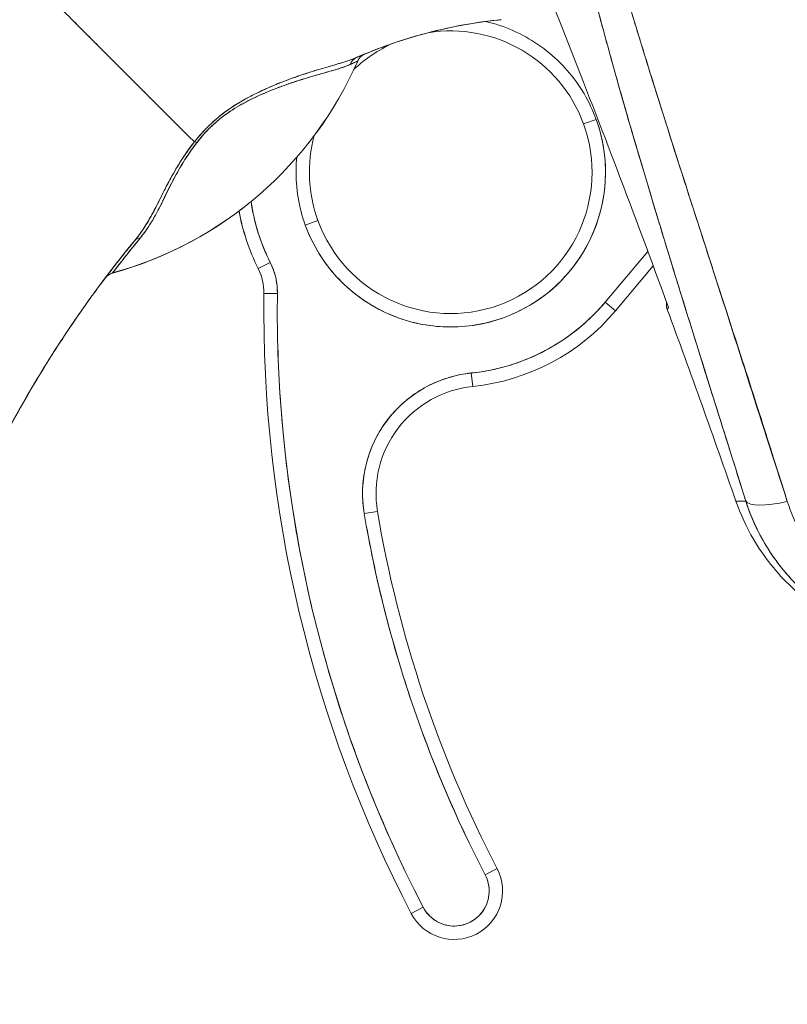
# Model space of a CAD drawing. Header units: inches. Extents: x 16 to 463, y 31 to 294.
# Tile 92 of 110: x 390.52 to 391.64, y 176.14 to 177.58. Entities that reach past the tile are written whole.
import ezdxf

# ---------------------------------------------------------------- set-up
doc = ezdxf.new("R2010")
doc.units = ezdxf.units.IN
doc.header["$LTSCALE"] = 28.571429
doc.header["$MEASUREMENT"] = 0
doc.layers.add('Dimension (ANSI)', color=7, linetype='Continuous', lineweight=5)
doc.layers.add('Visible (ANSI)', color=7, linetype='Continuous', lineweight=5)
doc.styles.add('ROMANS', font='romans.shx')
doc.dimstyles.new('Default (ANSI)', dxfattribs={"dimscale": 28.571429, "dimtxt": 0.1, "dimasz": 0.098425, "dimexe": 0.125, "dimexo": 0.0625, "dimgap": 0.031496, "dimtad": 0, "dimtih": 1, "dimtoh": 1, "dimrnd": 1e-08, "dimzin": 0, "dimdsep": 46, "dimtxsty": 'ROMANS', "dimcen": 0.09, "dimdle": 0.393701, "dimclrd": 256, "dimclre": 256, "dimclrt": 256, "dimadec": 0, "dimazin": 0, "dimtfac": 1, "dimtofl": 0, "dimtmove": 0, "dimatfit": 3, "dimfxl": 1, "dimtolj": 1, "dimtzin": 0, "dimlwd": -1, "dimlwe": -1, "dimarcsym": 0})

# ---------------------------------------------------------------- blocks, each defined once
blk = doc.blocks.new('*D26')
at = {"layer": 'Defpoints', "color": 0, "transparency": 16777216}
for p in [(392.14, 218.7286), (376.021, 138.4786), (392.14, 138.4786)]:
    blk.add_point(p, dxfattribs=at)
at = {"layer": 'Dimension (ANSI)', "transparency": 16777216}
for p, q in [((390.3543, 218.7286), (372.4496, 218.7286)), ((376.021, 215.9165), (376.021, 185.694)), ((376.021, 141.2908), (376.021, 171.5133)), ((390.3543, 138.4786), (372.4496, 138.4786))]:
    blk.add_line(p, q, dxfattribs=at)
for points in [[(375.5523, 215.9165), (376.4897, 215.9165), (376.021, 218.7286)], [(375.5523, 141.2908), (376.4897, 141.2908), (376.021, 138.4786)]]:
    blk.add_solid(points, dxfattribs=at)
at = {"layer": 'Dimension (ANSI)', "transparency": 16777216, "insert": (376.021, 178.6036), "char_height": 2.85714, "attachment_point": 5, "style": 'ROMANS'}
blk.add_mtext('\\A1;80.25\\PDOOR\\PHEIGHT', dxfattribs=at)

msp = doc.modelspace()

# ---------------------------------------------------------------- linework, layer by layer
at = {"layer": 'Visible (ANSI)'}
for p, q in [((391.0154, 177.5159), (391.0154, 177.5161)), ((390.8514, 177.4606), (390.8514, 177.4606)), ((390.8514, 177.4606), (390.8514, 177.4606)), ((390.8322, 177.449), (390.8322, 177.449)), ((390.8322, 177.449), (390.8322, 177.449)), ((390.8516, 177.456), (390.8516, 177.456)), ((390.8516, 177.456), (390.8516, 177.456)), ((391.3643, 177.4307), (391.3458, 177.424)), ((391.5026, 177.3122), (391.5025, 177.3121)), ((391.5025, 177.3121), (391.5026, 177.3122)), ((391.5097, 177.2901), (391.5096, 177.29)), ((390.9572, 177.2828), (390.9387, 177.2761)), ((391.4399, 177.2376), (391.3776, 177.1635)), ((391.3776, 177.1635), (391.4399, 177.2376)), ((391.4682, 177.2407), (391.4682, 177.2407)), ((390.8699, 177.2124), (390.8875, 177.2212)), ((390.8875, 177.2212), (390.8699, 177.2124)), ((391.4478, 177.2164), (391.3927, 177.1508)), ((390.8782, 177.1761), (390.8979, 177.1759)), ((390.8979, 177.1759), (390.8782, 177.1761)), ((391.3927, 177.1508), (391.3776, 177.1635)), ((391.3776, 177.1635), (391.3927, 177.1508)), ((391.1836, 177.0401), (391.1816, 177.0597)), ((391.1816, 177.0597), (391.1836, 177.0401)), ((391.025, 176.854), (391.0444, 176.8573)), ((391.0444, 176.8573), (391.025, 176.854)), ((391.2194, 176.3346), (391.202, 176.3255)), ((391.202, 176.3255), (391.2194, 176.3346)), ((391.0937, 176.2692), (391.1111, 176.2783)), ((391.1111, 176.2783), (391.0937, 176.2692))]:
    msp.add_line(p, q, dxfattribs=at)
for centre, radius, start, end in [((391.1515, 177.3534), 0.2067, 19.967, 99.3467), ((391.1515, 177.3534), 0.2067, 114.2785, 133.2063), ((391.1515, 177.3534), 0.2067, 114.2755, 114.2782), ((390.5106, 177.7373), 0.5512, 285.3601, 336.3252), ((391.0337, 177.5079), 0.0201, 112.5495, 156.3123), ((391.0338, 177.5079), 0.0201, 112.8368, 156.3316), ((391.1515, 177.3534), 0.2264, 199.967, 19.967), ((391.1515, 177.3534), 0.2067, 199.967, 19.967), ((391.1515, 177.3534), 0.2067, 199.967, 19.967), ((391.1515, 177.3534), 0.2067, 164.9577, 199.967), ((391.1515, 177.3534), 0.2953, 188.3598, 206.5968), ((391.1515, 177.3534), 0.315, 190.3849, 206.5968), ((391.1515, 177.3534), 0.3149, 190.3846, 206.5987), ((390.7995, 177.1771), 0.0984, 359.2659, 26.5968), ((390.6619, 177.1864), 0.0201, 105.3601, 142.9508), ((390.7995, 177.1771), 0.0787, 359.2659, 26.5968), ((390.7995, 177.1771), 0.0787, 359.2659, 26.5968), ((392.7914, 177.1516), 1.9134, 179.2659, 207.4634), ((392.7914, 177.1516), 1.8937, 179.2659, 207.4634), ((391.1515, 177.3534), 0.2953, 275.8539, 319.967), ((391.1515, 177.3534), 0.315, 275.8539, 319.967), ((391.1515, 177.3534), 0.315, 275.8535, 319.9672), ((376.6941, 171.7007), 15.748, 19.17141, 20.25566), ((391.1997, 176.8834), 0.1772, 95.8539, 189.5639), ((391.1997, 176.8834), 0.1575, 95.8539, 189.5639), ((392.7914, 177.1516), 1.7913, 189.5639, 207.4634), ((392.7914, 177.1516), 1.7717, 189.5639, 207.4634), ((392.7914, 177.1516), 1.7717, 189.5639, 207.4634), ((391.1565, 176.3019), 0.0709, 207.4634, 27.4634), ((391.1565, 176.3019), 0.0709, 207.4634, 27.4634), ((391.1565, 176.3019), 0.0512, 207.4634, 27.4634)]:
    msp.add_arc(centre, radius, start, end, dxfattribs=at)
for centre, major_axis, ratio, start_param, end_param in [((391.2344, 177.5603), (-0.1273, -0.012), 0.13327, 4.772659, 4.820642), ((390.5106, 177.7374), (0.5512, 0), 0.9998, 4.980883, 5.869693), ((390.5106, 177.7374), (-0.5512, 0), 0.9998, 1.83929, 2.7281), ((391.0221, 177.5029), (-0.008, 0.0184), 0.957286, 0.000421, 0.762482), ((391.0221, 177.5029), (-0.008, 0.0184), 0.957286, 0.000423, 0.762482), ((391.0337, 177.5079), (-0.0077, 0.0185), 0.999933, 0, 0.763796), ((389.5753, 176.9916), (1.4401, 0.5244), 0.00001, 6.283173, 6.294287), ((390.7897, 177.385), (-0.0159, 0.0123), 0.236594, 5.544591, 5.861936), ((390.7897, 177.385), (0.0159, -0.0123), 0.236604, 2.720248, 2.720376), ((390.7897, 177.385), (0.0159, -0.0123), 0.236626, 2.403192, 2.720576), ((390.7044, 177.2404), (-0.0155, 0.0127), 0.76268, 5.653069, 6.282596), ((390.7044, 177.2404), (-0.0155, 0.0127), 0.76268, 5.65307, 6.282597), ((390.6621, 177.1867), (-0.0053, 0.0194), 0.999871, 0, 0.655638), ((390.6621, 177.1867), (-0.016, 0.0121), 0.999499, 5.627518, 6.283185), ((391.0991, 177.8004), (-0.4425, -0.5946), 0.00001, 0.000027, 0.031374), ((391.0991, 177.8002), (-0.4425, -0.5945), 0.00001, 6.251785, 6.283137), ((390.611, 177.1487), (-0.0246, -0.0351), 0.02524, 4.734887, 4.823531), ((390.6113, 177.1485), (0.0282, 0.0403), 0.029049, 1.591656, 1.668742), ((391.6576, 176.8975), (-0.0751, -0.0236), 0.268853, 0.073081, 1.303995), ((391.6576, 176.8975), (-0.0751, -0.0236), 0.268848, 0.073084, 1.304)]:
    msp.add_ellipse(centre, major_axis=major_axis, ratio=ratio, start_param=start_param, end_param=end_param, dxfattribs=at)
for points, knots in [([(391.5832, 176.8724), (391.5606, 176.9445), (391.5392, 177.0123), (391.5193, 177.0758), (391.4994, 177.1393), (391.4811, 177.1985), (391.4641, 177.2541), (391.4471, 177.3097), (391.4315, 177.3617), (391.4171, 177.411), (391.4028, 177.4602), (391.3896, 177.5067), (391.3775, 177.5511), (391.3655, 177.5955), (391.3544, 177.6378), (391.3444, 177.6785), (391.3344, 177.7193), (391.3253, 177.7585), (391.3172, 177.7966), (391.309, 177.8347), (391.3018, 177.8717), (391.2954, 177.9081), (391.2891, 177.9445), (391.2836, 177.9802), (391.279, 178.0158), (391.2744, 178.0513), (391.2707, 178.0865), (391.2679, 178.122)], [0, 0, 0, 0, 0.111111, 0.111111, 0.111111, 0.222222, 0.222222, 0.222222, 0.333333, 0.333333, 0.333333, 0.444444, 0.444444, 0.444444, 0.555556, 0.555556, 0.555556, 0.666667, 0.666667, 0.666667, 0.777778, 0.777778, 0.777778, 0.888889, 0.888889, 0.888889, 1, 1, 1, 1]), ([(391.5832, 176.8724), (391.5755, 176.8968), (391.5679, 176.9209), (391.5604, 176.9447), (391.5532, 176.9678), (391.546, 176.9907), (391.5389, 177.0133), (391.532, 177.0353), (391.5252, 177.0571), (391.5184, 177.0787), (391.5119, 177.0997), (391.5054, 177.1205), (391.499, 177.1411), (391.4927, 177.1612), (391.4865, 177.1811), (391.4805, 177.2008), (391.4768, 177.2128), (391.4731, 177.2247), (391.4695, 177.2366), (391.4673, 177.2438), (391.4651, 177.2509), (391.4629, 177.2581), (391.4572, 177.2766), (391.4517, 177.2949), (391.4462, 177.3131), (391.4408, 177.3309), (391.4356, 177.3485), (391.4304, 177.366), (391.4253, 177.3832), (391.4203, 177.4002), (391.4154, 177.4171), (391.4105, 177.4337), (391.4058, 177.4502), (391.4011, 177.4665), (391.3965, 177.4826), (391.392, 177.4985), (391.3877, 177.5143), (391.3833, 177.5299), (391.3791, 177.5454), (391.3749, 177.5607), (391.3745, 177.5622), (391.3741, 177.5637), (391.3737, 177.5652), (391.37, 177.5788), (391.3664, 177.5924), (391.3629, 177.6059), (391.359, 177.6206), (391.3552, 177.6353), (391.3516, 177.6498), (391.3479, 177.6643), (391.3444, 177.6786), (391.3409, 177.6928), (391.3375, 177.7069), (391.3342, 177.7209), (391.331, 177.7348), (391.3278, 177.7486), (391.3246, 177.7624), (391.3217, 177.776), (391.3187, 177.7896), (391.3158, 177.803), (391.313, 177.8164), (391.3102, 177.8298), (391.3076, 177.8431), (391.305, 177.8562), (391.3048, 177.8575), (391.3045, 177.8587), (391.3043, 177.86), (391.302, 177.8719), (391.2998, 177.8837), (391.2977, 177.8954), (391.2953, 177.9084), (391.2931, 177.9213), (391.291, 177.9341), (391.2889, 177.947), (391.2869, 177.9598), (391.285, 177.9724), (391.2831, 177.9851), (391.2813, 177.9978), (391.2797, 178.0103), (391.278, 178.0229), (391.2764, 178.0354), (391.275, 178.0478), (391.2736, 178.0604), (391.2723, 178.0728), (391.2711, 178.0851), (391.2699, 178.0975), (391.2688, 178.1099), (391.2679, 178.122)], [0, 0, 0, 0, 0.047674, 0.047674, 0.047674, 0.093754, 0.093754, 0.093754, 0.138483, 0.138483, 0.138483, 0.181962, 0.181962, 0.181962, 0.224293, 0.224293, 0.224293, 0.25, 0.25, 0.25, 0.265575, 0.265575, 0.265575, 0.305906, 0.305906, 0.305906, 0.345378, 0.345378, 0.345378, 0.384081, 0.384081, 0.384081, 0.422102, 0.422102, 0.422102, 0.459526, 0.459526, 0.459526, 0.496435, 0.496435, 0.496435, 0.5, 0.5, 0.5, 0.53291, 0.53291, 0.53291, 0.569025, 0.569025, 0.569025, 0.604849, 0.604849, 0.604849, 0.640453, 0.640453, 0.640453, 0.675905, 0.675905, 0.675905, 0.711275, 0.711275, 0.711275, 0.746632, 0.746632, 0.746632, 0.75, 0.75, 0.75, 0.782043, 0.782043, 0.782043, 0.817582, 0.817582, 0.817582, 0.853329, 0.853329, 0.853329, 0.889364, 0.889364, 0.889364, 0.925766, 0.925766, 0.925766, 0.962618, 0.962618, 0.962618, 1, 1, 1, 1]), ([(391.6439, 176.8718), (391.6037, 176.9964), (391.5657, 177.1158), (391.5291, 177.2297), (391.4925, 177.3436), (391.4573, 177.4521), (391.4257, 177.5557), (391.3941, 177.6593), (391.3661, 177.7582), (391.3438, 177.8518), (391.3214, 177.9455), (391.3047, 178.0341), (391.293, 178.1176)], [0, 0, 0, 0, 0.25, 0.25, 0.25, 0.5, 0.5, 0.5, 0.75, 0.75, 0.75, 1, 1, 1, 1]), ([(391.293, 178.1176), (391.2946, 178.1053), (391.2964, 178.0931), (391.2983, 178.0808), (391.3001, 178.0684), (391.3021, 178.056), (391.3042, 178.0437), (391.3063, 178.0312), (391.3085, 178.0188), (391.3108, 178.0064), (391.3131, 177.9938), (391.3155, 177.9813), (391.318, 177.9687), (391.3205, 177.9561), (391.3231, 177.9434), (391.3258, 177.9307), (391.3286, 177.9179), (391.3314, 177.9051), (391.3343, 177.8923), (391.3372, 177.8793), (391.3403, 177.8664), (391.3434, 177.8534), (391.3466, 177.8402), (391.3498, 177.8271), (391.3531, 177.8139), (391.3565, 177.8005), (391.3599, 177.7872), (391.3634, 177.7738), (391.367, 177.7601), (391.3707, 177.7465), (391.3744, 177.7329), (391.3782, 177.719), (391.382, 177.7051), (391.3859, 177.6912), (391.39, 177.6769), (391.394, 177.6627), (391.3981, 177.6485), (391.4024, 177.6339), (391.4067, 177.6193), (391.411, 177.6048), (391.4154, 177.5898), (391.4199, 177.5748), (391.4245, 177.5599), (391.4291, 177.5445), (391.4339, 177.5291), (391.4386, 177.5137), (391.4409, 177.5063), (391.4432, 177.4989), (391.4455, 177.4916), (391.4481, 177.483), (391.4508, 177.4745), (391.4535, 177.466), (391.4586, 177.4496), (391.4638, 177.4332), (391.469, 177.4168), (391.4744, 177.3998), (391.4798, 177.3828), (391.4852, 177.3658), (391.4909, 177.3482), (391.4965, 177.3306), (391.5022, 177.3129), (391.5081, 177.2946), (391.514, 177.2763), (391.52, 177.258), (391.5261, 177.2389), (391.5323, 177.2198), (391.5385, 177.2007), (391.5449, 177.1808), (391.5514, 177.1609), (391.5578, 177.141), (391.5646, 177.1201), (391.5713, 177.0993), (391.578, 177.0785), (391.5851, 177.0567), (391.5921, 177.0348), (391.5991, 177.013), (391.6064, 176.9901), (391.6137, 176.9672), (391.621, 176.9443), (391.6287, 176.9201), (391.6363, 176.896), (391.6439, 176.8718)], [0, 0, 0, 0, 0.029086, 0.029086, 0.029086, 0.058387, 0.058387, 0.058387, 0.087935, 0.087935, 0.087935, 0.117777, 0.117777, 0.117777, 0.147957, 0.147957, 0.147957, 0.178529, 0.178529, 0.178529, 0.20955, 0.20955, 0.20955, 0.24108, 0.24108, 0.24108, 0.273185, 0.273185, 0.273185, 0.305936, 0.305936, 0.305936, 0.339407, 0.339407, 0.339407, 0.37368, 0.37368, 0.37368, 0.408841, 0.408841, 0.408841, 0.44498, 0.44498, 0.44498, 0.482193, 0.482193, 0.482193, 0.5, 0.5, 0.5, 0.520588, 0.520588, 0.520588, 0.560289, 0.560289, 0.560289, 0.60142, 0.60142, 0.60142, 0.644109, 0.644109, 0.644109, 0.688496, 0.688496, 0.688496, 0.734731, 0.734731, 0.734731, 0.782977, 0.782977, 0.782977, 0.833414, 0.833414, 0.833414, 0.886232, 0.886232, 0.886232, 0.941632, 0.941632, 0.941632, 1, 1, 1, 1]), ([(391.2554, 177.7132), (391.2776, 177.6582), (391.3004, 177.601), (391.3238, 177.5414), (391.3471, 177.4819), (391.3711, 177.4201), (391.3955, 177.3558), (391.4199, 177.2915), (391.4449, 177.2247), (391.4702, 177.1555)], [0, 0, 0, 0, 0.333333, 0.333333, 0.333333, 0.666667, 0.666667, 0.666667, 1, 1, 1, 1]), ([(390.3486, 176.928), (390.358, 176.955), (390.3666, 176.9823), (390.3745, 177.01), (390.3824, 177.0378), (390.3897, 177.0659), (390.3966, 177.0946), (390.4035, 177.1232), (390.41, 177.1523), (390.4163, 177.1819), (390.4226, 177.2115), (390.4287, 177.2416), (390.4348, 177.2721), (390.4409, 177.3026), (390.4471, 177.3335), (390.4535, 177.3648), (390.4598, 177.3961), (390.4664, 177.4277), (390.4733, 177.4596), (390.4803, 177.4915), (390.4876, 177.5237), (390.4955, 177.556), (390.5034, 177.5883), (390.5118, 177.6207), (390.5208, 177.6532)], [0, 0, 0, 0, 0.125006, 0.125006, 0.125006, 0.250011, 0.250011, 0.250011, 0.375017, 0.375017, 0.375017, 0.500022, 0.500022, 0.500022, 0.625028, 0.625028, 0.625028, 0.750033, 0.750033, 0.750033, 0.875039, 0.875039, 0.875039, 1, 1, 1, 1]), ([(390.7764, 177.3977), (390.7757, 177.3983), (390.7751, 177.3989), (390.7745, 177.3996), (390.7725, 177.4015), (390.7704, 177.4036), (390.7682, 177.4059), (390.7659, 177.4081), (390.7636, 177.4104), (390.7611, 177.4129), (390.7586, 177.4154), (390.756, 177.4179), (390.7533, 177.4206), (390.7523, 177.4217), (390.7512, 177.4227), (390.7502, 177.4238), (390.7456, 177.4283), (390.7408, 177.4332), (390.7357, 177.4383), (390.7325, 177.4414), (390.7292, 177.4447), (390.7259, 177.4481), (390.7225, 177.4514), (390.7191, 177.4549), (390.7155, 177.4584), (390.712, 177.462), (390.7083, 177.4656), (390.7046, 177.4694), (390.7009, 177.4731), (390.6971, 177.4769), (390.6932, 177.4808), (390.6869, 177.4871), (390.6805, 177.4935), (390.6738, 177.5002), (390.6723, 177.5017), (390.6707, 177.5033), (390.6692, 177.5048), (390.661, 177.513), (390.6526, 177.5214), (390.644, 177.53), (390.6382, 177.5358), (390.6323, 177.5417), (390.6263, 177.5477), (390.6236, 177.5504), (390.6209, 177.5531), (390.6182, 177.5558), (390.6098, 177.5642), (390.6013, 177.5728), (390.5925, 177.5815), (390.5866, 177.5874), (390.5806, 177.5934), (390.5745, 177.5994), (390.5722, 177.6018), (390.5698, 177.6042), (390.5674, 177.6066), (390.5594, 177.6146), (390.5513, 177.6227), (390.5433, 177.6307), (390.5357, 177.6383), (390.5282, 177.6458), (390.5208, 177.6532)], [0, 0, 0, 0, 0.014459, 0.014459, 0.014459, 0.059138, 0.059138, 0.059138, 0.104088, 0.104088, 0.104088, 0.149346, 0.149346, 0.149346, 0.166667, 0.166667, 0.166667, 0.24084, 0.24084, 0.24084, 0.286952, 0.286952, 0.286952, 0.333189, 0.333189, 0.333189, 0.379462, 0.379462, 0.379462, 0.425634, 0.425634, 0.425634, 0.5, 0.5, 0.5, 0.517058, 0.517058, 0.517058, 0.606463, 0.606463, 0.606463, 0.666667, 0.666667, 0.666667, 0.693307, 0.693307, 0.693307, 0.776792, 0.776792, 0.776792, 0.833333, 0.833333, 0.833333, 0.855634, 0.855634, 0.855634, 0.929684, 0.929684, 0.929684, 1, 1, 1, 1]), ([(390.5208, 177.6532), (390.5282, 177.6458), (390.5357, 177.6383), (390.5433, 177.6307), (390.5513, 177.6227), (390.5594, 177.6146), (390.5674, 177.6066), (390.5697, 177.6042), (390.5721, 177.6019), (390.5745, 177.5995), (390.5806, 177.5934), (390.5866, 177.5874), (390.5925, 177.5815), (390.6012, 177.5728), (390.6098, 177.5642), (390.6182, 177.5558), (390.6209, 177.5531), (390.6236, 177.5504), (390.6262, 177.5478), (390.6323, 177.5417), (390.6382, 177.5358), (390.644, 177.53), (390.6526, 177.5214), (390.661, 177.513), (390.6692, 177.5048), (390.6707, 177.5033), (390.6722, 177.5017), (390.6738, 177.5002), (390.6804, 177.4935), (390.6869, 177.4871), (390.6932, 177.4808), (390.7009, 177.473), (390.7084, 177.4656), (390.7155, 177.4585), (390.7226, 177.4514), (390.7293, 177.4446), (390.7357, 177.4383), (390.7408, 177.4332), (390.7456, 177.4283), (390.7502, 177.4238), (390.7512, 177.4227), (390.7523, 177.4217), (390.7533, 177.4206), (390.756, 177.4179), (390.7586, 177.4154), (390.7611, 177.4129), (390.7636, 177.4104), (390.7659, 177.4081), (390.7682, 177.4059), (390.7704, 177.4036), (390.7725, 177.4015), (390.7745, 177.3996), (390.7751, 177.3989), (390.7757, 177.3983), (390.7764, 177.3977)], [0, 0, 0, 0, 0.070424, 0.070424, 0.070424, 0.144534, 0.144534, 0.144534, 0.166667, 0.166667, 0.166667, 0.223344, 0.223344, 0.223344, 0.306735, 0.306735, 0.306735, 0.333333, 0.333333, 0.333333, 0.393546, 0.393546, 0.393546, 0.482972, 0.482972, 0.482972, 0.5, 0.5, 0.5, 0.574384, 0.574384, 0.574384, 0.666667, 0.666667, 0.666667, 0.759127, 0.759127, 0.759127, 0.833333, 0.833333, 0.833333, 0.850626, 0.850626, 0.850626, 0.89589, 0.89589, 0.89589, 0.940848, 0.940848, 0.940848, 0.985537, 0.985537, 0.985537, 1, 1, 1, 1]), ([(391.219, 177.5759), (391.2132, 177.5753), (391.2074, 177.5746), (391.2016, 177.5738), (391.1805, 177.571), (391.1594, 177.5671), (391.1384, 177.5624), (391.1175, 177.5576), (391.0967, 177.5518), (391.0762, 177.5451), (391.0556, 177.5383), (391.0354, 177.5306), (391.0155, 177.522), (391.015, 177.5218), (391.0145, 177.5215), (391.014, 177.5213)], [0, 0, 0, 0, 0.082787, 0.082787, 0.082787, 0.386071, 0.386071, 0.386071, 0.689355, 0.689355, 0.689355, 0.992639, 0.992639, 0.992639, 1, 1, 1, 1]), ([(391.014, 177.5213), (391.0468, 177.5357), (391.0806, 177.5474), (391.1149, 177.5565), (391.1492, 177.5656), (391.184, 177.5721), (391.219, 177.5759)], [0, 0, 0, 0, 0.5, 0.5, 0.5, 1, 1, 1, 1]), ([(391.3643, 177.4307), (391.3594, 177.4439), (391.3535, 177.4565), (391.3465, 177.4684), (391.3394, 177.4804), (391.3312, 177.4918), (391.322, 177.5023), (391.3128, 177.5128), (391.3027, 177.5224), (391.2918, 177.5311), (391.2808, 177.5397), (391.2691, 177.5474), (391.2567, 177.5538), (391.2444, 177.5603), (391.2314, 177.5657), (391.2181, 177.5698), (391.213, 177.5713), (391.2078, 177.5727), (391.2026, 177.5739)], [0, 0, 0, 0, 0.0588235, 0.0588235, 0.0588235, 0.1176471, 0.1176471, 0.1176471, 0.1764706, 0.1764706, 0.1764706, 0.2352941, 0.2352941, 0.2352941, 0.2941176, 0.2941176, 0.2941176, 0.316668, 0.316668, 0.316668, 0.316668]), ([(391.014, 177.5213), (391.0096, 177.5194), (391.0043, 177.5175), (390.998, 177.5154), (390.996, 177.5148), (390.994, 177.5142), (390.9918, 177.5135), (390.99, 177.513), (390.9881, 177.5124), (390.9861, 177.5118), (390.9814, 177.5104), (390.9762, 177.5089), (390.9709, 177.5073), (390.9675, 177.5063), (390.9641, 177.5053), (390.9606, 177.5043), (390.958, 177.5035), (390.9555, 177.5028), (390.9529, 177.502), (390.9525, 177.5019), (390.952, 177.5017), (390.9516, 177.5016), (390.9436, 177.4991), (390.9356, 177.4965), (390.9274, 177.4937), (390.9271, 177.4936), (390.9267, 177.4935), (390.9264, 177.4933), (390.9169, 177.49), (390.9072, 177.4864), (390.8976, 177.4825), (390.8955, 177.4816), (390.8933, 177.4807), (390.8912, 177.4798), (390.8901, 177.4793), (390.889, 177.4789), (390.8878, 177.4784), (390.8788, 177.4745), (390.8698, 177.4703), (390.8611, 177.4658), (390.8597, 177.4651), (390.8583, 177.4643), (390.8569, 177.4636), (390.8462, 177.4579), (390.836, 177.4518), (390.8265, 177.4452), (390.8261, 177.4449), (390.8257, 177.4446), (390.8253, 177.4444), (390.8154, 177.4374), (390.8064, 177.4298), (390.7982, 177.422), (390.7901, 177.4141), (390.7828, 177.406), (390.7764, 177.3977)], [0, 0, 0, 0, 0.095523, 0.095523, 0.095523, 0.125, 0.125, 0.125, 0.150006, 0.150006, 0.150006, 0.211266, 0.211266, 0.211266, 0.25, 0.25, 0.25, 0.278579, 0.278579, 0.278579, 0.283368, 0.283368, 0.283368, 0.371453, 0.371453, 0.371453, 0.375, 0.375, 0.375, 0.477463, 0.477463, 0.477463, 0.5, 0.5, 0.5, 0.512193, 0.512193, 0.512193, 0.609209, 0.609209, 0.609209, 0.625, 0.625, 0.625, 0.744987, 0.744987, 0.744987, 0.75, 0.75, 0.75, 0.875, 0.875, 0.875, 1, 1, 1, 1]), ([(391.014, 177.5213), (391.0113, 177.5202), (391.0084, 177.519), (391.0053, 177.5179), (391.0016, 177.5166), (390.9976, 177.5153), (390.9935, 177.514), (390.9919, 177.5136), (390.9904, 177.5131), (390.9888, 177.5126), (390.9853, 177.5115), (390.9817, 177.5105), (390.978, 177.5094), (390.9716, 177.5076), (390.9649, 177.5056), (390.9581, 177.5036), (390.9497, 177.501), (390.941, 177.4983), (390.9322, 177.4953), (390.9297, 177.4945), (390.9272, 177.4936), (390.9247, 177.4927), (390.9175, 177.4902), (390.9102, 177.4875), (390.903, 177.4846), (390.8988, 177.483), (390.8946, 177.4813), (390.8904, 177.4795), (390.885, 177.4772), (390.8796, 177.4747), (390.8743, 177.4722), (390.8684, 177.4695), (390.8627, 177.4667), (390.857, 177.4637), (390.8532, 177.4616), (390.8495, 177.4596), (390.8458, 177.4574), (390.839, 177.4535), (390.8324, 177.4494), (390.8262, 177.445), (390.8235, 177.4431), (390.8208, 177.4412), (390.8182, 177.4392), (390.8117, 177.4342), (390.8055, 177.4289), (390.7995, 177.4233), (390.7976, 177.4214), (390.7956, 177.4195), (390.7937, 177.4175), (390.7875, 177.4112), (390.7817, 177.4045), (390.7764, 177.3977)], [0, 0, 0, 0, 0.047704, 0.047704, 0.047704, 0.103949, 0.103949, 0.103949, 0.125, 0.125, 0.125, 0.170549, 0.170549, 0.170549, 0.25, 0.25, 0.25, 0.347289, 0.347289, 0.347289, 0.375, 0.375, 0.375, 0.454119, 0.454119, 0.454119, 0.5, 0.5, 0.5, 0.559712, 0.559712, 0.559712, 0.625, 0.625, 0.625, 0.668948, 0.668948, 0.668948, 0.75, 0.75, 0.75, 0.785781, 0.785781, 0.785781, 0.875, 0.875, 0.875, 0.904424, 0.904424, 0.904424, 1, 1, 1, 1]), ([(391.0041, 177.5109), (391.0067, 177.5121), (391.0089, 177.5131), (391.0106, 177.5139), (391.0124, 177.5147), (391.0137, 177.5152), (391.0145, 177.5156), (391.015, 177.5158), (391.0152, 177.5159), (391.0153, 177.516)], [0, 0, 0, 0, 0.370836, 0.370836, 0.370836, 0.760631, 0.760631, 0.760631, 1, 1, 1, 1]), ([(391.0041, 177.5109), (391.0065, 177.5121), (391.0085, 177.5129), (391.0101, 177.5136), (391.0117, 177.5144), (391.013, 177.5149), (391.0139, 177.5153), (391.0148, 177.5157), (391.0152, 177.5159), (391.0153, 177.516)], [0, 0, 0, 0, 0.333333, 0.333333, 0.333333, 0.666667, 0.666667, 0.666667, 1, 1, 1, 1]), ([(391.026, 177.5264), (391.0258, 177.5264), (391.0252, 177.5261), (391.0242, 177.5257), (391.0242, 177.5257), (391.0241, 177.5257), (391.0241, 177.5256), (391.0231, 177.5252), (391.0217, 177.5246), (391.0201, 177.5239), (391.0184, 177.5232), (391.0164, 177.5224), (391.014, 177.5213)], [0, 0, 0, 0, 0.333333, 0.333333, 0.333333, 0.347376, 0.347376, 0.347376, 0.666667, 0.666667, 0.666667, 1, 1, 1, 1]), ([(391.0237, 177.5255), (391.023, 177.5252), (391.0221, 177.5248), (391.021, 177.5243), (391.0208, 177.5243), (391.0207, 177.5242), (391.0205, 177.5241), (391.0188, 177.5234), (391.0166, 177.5225), (391.014, 177.5213)], [0.4162741, 0.4162741, 0.4162741, 0.4162741, 0.6387921, 0.6387921, 0.6387921, 0.6666667, 0.6666667, 0.6666667, 1, 1, 1, 1]), ([(390.7799, 177.3965), (390.7849, 177.403), (390.7903, 177.4094), (390.7962, 177.4154), (390.8012, 177.4205), (390.8065, 177.4253), (390.8119, 177.4298), (390.8143, 177.4319), (390.8168, 177.4339), (390.8194, 177.4358), (390.828, 177.4422), (390.8369, 177.4478), (390.8456, 177.4528), (390.8466, 177.4533), (390.8476, 177.4539), (390.8486, 177.4544), (390.8568, 177.4589), (390.8649, 177.4629), (390.8728, 177.4664), (390.8823, 177.4707), (390.8914, 177.4744), (390.9001, 177.4777), (390.9058, 177.4798), (390.9114, 177.4817), (390.9167, 177.4835), (390.9205, 177.4848), (390.9242, 177.486), (390.9278, 177.4872), (390.9364, 177.4899), (390.9445, 177.4924), (390.952, 177.4946), (390.9582, 177.4964), (390.964, 177.498), (390.9694, 177.4996), (390.9699, 177.4997), (390.9704, 177.4998), (390.9709, 177.5), (390.9761, 177.5015), (390.9809, 177.5028), (390.9853, 177.5042), (390.9892, 177.5054), (390.9928, 177.5066), (390.9961, 177.5077), (390.999, 177.5088), (391.0017, 177.5098), (391.0041, 177.5109)], [0, 0, 0, 0, 0.067597, 0.067597, 0.067597, 0.125, 0.125, 0.125, 0.151167, 0.151167, 0.151167, 0.240091, 0.240091, 0.240091, 0.25, 0.25, 0.25, 0.333853, 0.333853, 0.333853, 0.434449, 0.434449, 0.434449, 0.5, 0.5, 0.5, 0.546484, 0.546484, 0.546484, 0.657929, 0.657929, 0.657929, 0.75, 0.75, 0.75, 0.758447, 0.758447, 0.758447, 0.848119, 0.848119, 0.848119, 0.928517, 0.928517, 0.928517, 1, 1, 1, 1]), ([(390.7799, 177.3965), (390.7855, 177.404), (390.7918, 177.4112), (390.799, 177.4182), (390.8061, 177.4251), (390.8139, 177.4319), (390.8225, 177.4381), (390.831, 177.4442), (390.8402, 177.4499), (390.8497, 177.455), (390.8593, 177.4602), (390.8693, 177.4649), (390.8794, 177.4692), (390.8895, 177.4735), (390.8998, 177.4775), (390.91, 177.4812), (390.9202, 177.4848), (390.9304, 177.4882), (390.9404, 177.4912), (390.9504, 177.4942), (390.9602, 177.4969), (390.9686, 177.4993), (390.977, 177.5017), (390.9841, 177.5037), (390.9899, 177.5056), (390.9957, 177.5075), (391.0004, 177.5093), (391.0041, 177.5109)], [0, 0, 0, 0, 0.111111, 0.111111, 0.111111, 0.222222, 0.222222, 0.222222, 0.333333, 0.333333, 0.333333, 0.444444, 0.444444, 0.444444, 0.555556, 0.555556, 0.555556, 0.666667, 0.666667, 0.666667, 0.777778, 0.777778, 0.777778, 0.888889, 0.888889, 0.888889, 1, 1, 1, 1]), ([(390.9387, 177.2761), (390.9435, 177.2629), (390.9495, 177.2503), (390.9565, 177.2384), (390.9636, 177.2264), (390.9718, 177.215), (390.981, 177.2045), (390.9902, 177.194), (391.0003, 177.1843), (391.0112, 177.1757), (391.0222, 177.1671), (391.0339, 177.1594), (391.0463, 177.153), (391.0586, 177.1465), (391.0716, 177.1411), (391.0849, 177.137), (391.0983, 177.1329), (391.112, 177.1301), (391.1258, 177.1285), (391.1397, 177.1269), (391.1537, 177.1266), (391.1676, 177.1276), (391.1815, 177.1286), (391.1953, 177.1309), (391.2088, 177.1344), (391.2223, 177.1379), (391.2355, 177.1427), (391.2481, 177.1487), (391.2607, 177.1546), (391.2728, 177.1617), (391.2841, 177.1699), (391.2954, 177.1781), (391.3059, 177.1873), (391.3156, 177.1974), (391.3252, 177.2075), (391.3338, 177.2185), (391.3414, 177.2302), (391.349, 177.2419), (391.3555, 177.2543), (391.3608, 177.2672), (391.3661, 177.2801), (391.3703, 177.2935), (391.3731, 177.3072), (391.376, 177.3208), (391.3775, 177.3347), (391.3778, 177.3487), (391.3781, 177.3626), (391.3771, 177.3766), (391.3748, 177.3903), (391.3726, 177.4041), (391.3691, 177.4175), (391.3643, 177.4307)], [0, 0, 0, 0, 0.058824, 0.058824, 0.058824, 0.117647, 0.117647, 0.117647, 0.176471, 0.176471, 0.176471, 0.235294, 0.235294, 0.235294, 0.294118, 0.294118, 0.294118, 0.352941, 0.352941, 0.352941, 0.411765, 0.411765, 0.411765, 0.470588, 0.470588, 0.470588, 0.529412, 0.529412, 0.529412, 0.588235, 0.588235, 0.588235, 0.647059, 0.647059, 0.647059, 0.705882, 0.705882, 0.705882, 0.764706, 0.764706, 0.764706, 0.823529, 0.823529, 0.823529, 0.882353, 0.882353, 0.882353, 0.941176, 0.941176, 0.941176, 1, 1, 1, 1]), ([(390.7764, 177.3977), (390.7754, 177.3965), (390.7745, 177.3953), (390.7735, 177.394), (390.7709, 177.3906), (390.7684, 177.3871), (390.7658, 177.3835), (390.7632, 177.3798), (390.7606, 177.3759), (390.758, 177.372), (390.7562, 177.3692), (390.7545, 177.3665), (390.7528, 177.3637), (390.7519, 177.3622), (390.751, 177.3608), (390.7501, 177.3593), (390.7475, 177.3549), (390.7449, 177.3503), (390.7423, 177.3457), (390.7397, 177.3409), (390.7371, 177.336), (390.7346, 177.3311), (390.7338, 177.3296), (390.7331, 177.3281), (390.7323, 177.3266), (390.7305, 177.323), (390.7287, 177.3194), (390.7268, 177.3157), (390.7242, 177.3104), (390.7215, 177.3051), (390.7188, 177.2998), (390.7169, 177.2963), (390.715, 177.2927), (390.713, 177.2892), (390.7119, 177.2872), (390.7108, 177.2853), (390.7096, 177.2833), (390.7065, 177.2779), (390.7031, 177.2725), (390.6994, 177.2672), (390.6962, 177.2624), (390.6927, 177.2577), (390.6889, 177.2531)], [0, 0, 0, 0, 0.028646, 0.028646, 0.028646, 0.108264, 0.108264, 0.108264, 0.191862, 0.191862, 0.191862, 0.25, 0.25, 0.25, 0.279904, 0.279904, 0.279904, 0.37246, 0.37246, 0.37246, 0.469969, 0.469969, 0.469969, 0.5, 0.5, 0.5, 0.572304, 0.572304, 0.572304, 0.678496, 0.678496, 0.678496, 0.75, 0.75, 0.75, 0.790087, 0.790087, 0.790087, 0.900698, 0.900698, 0.900698, 1, 1, 1, 1]), ([(390.7764, 177.3977), (390.7688, 177.388), (390.762, 177.3782), (390.7559, 177.3686), (390.7558, 177.3685), (390.7557, 177.3683), (390.7556, 177.3682), (390.75, 177.3594), (390.745, 177.3507), (390.7402, 177.3418), (390.7399, 177.3412), (390.7396, 177.3406), (390.7392, 177.34), (390.7375, 177.3367), (390.7357, 177.3333), (390.734, 177.3299), (390.7328, 177.3276), (390.7316, 177.3253), (390.7305, 177.323), (390.7284, 177.3189), (390.7264, 177.3148), (390.7244, 177.3108), (390.7238, 177.3097), (390.7233, 177.3087), (390.7228, 177.3076), (390.7205, 177.3032), (390.7183, 177.2988), (390.7159, 177.2944), (390.7137, 177.2905), (390.7115, 177.2865), (390.7092, 177.2826), (390.709, 177.2822), (390.7088, 177.2819), (390.7086, 177.2815), (390.7067, 177.2783), (390.7046, 177.275), (390.7026, 177.2718), (390.7004, 177.2685), (390.698, 177.2651), (390.6956, 177.2618), (390.6935, 177.2589), (390.6912, 177.256), (390.6889, 177.2531)], [0, 0, 0, 0, 0.2, 0.2, 0.2, 0.202822, 0.202822, 0.202822, 0.387433, 0.387433, 0.387433, 0.4, 0.4, 0.4, 0.469613, 0.469613, 0.469613, 0.517, 0.517, 0.517, 0.6, 0.6, 0.6, 0.621251, 0.621251, 0.621251, 0.71154, 0.71154, 0.71154, 0.792621, 0.792621, 0.792621, 0.8, 0.8, 0.8, 0.866842, 0.866842, 0.866842, 0.937291, 0.937291, 0.937291, 1, 1, 1, 1]), ([(390.6976, 177.2576), (390.7012, 177.262), (390.7045, 177.2665), (390.7077, 177.2712), (390.711, 177.2762), (390.7142, 177.2813), (390.7172, 177.2867), (390.7201, 177.2919), (390.723, 177.2972), (390.7258, 177.3027), (390.7283, 177.3077), (390.7308, 177.3128), (390.7334, 177.318), (390.7336, 177.3184), (390.7338, 177.3189), (390.734, 177.3193), (390.7362, 177.3237), (390.7385, 177.3282), (390.7408, 177.3328), (390.7431, 177.3373), (390.7455, 177.342), (390.748, 177.3467), (390.7503, 177.351), (390.7527, 177.3554), (390.7553, 177.3598), (390.7576, 177.3638), (390.76, 177.3678), (390.7626, 177.3719), (390.7649, 177.3756), (390.7674, 177.3793), (390.77, 177.383), (390.7723, 177.3863), (390.7747, 177.3897), (390.7772, 177.3931), (390.7781, 177.3942), (390.779, 177.3954), (390.7799, 177.3965)], [0, 0, 0, 0, 0.123264, 0.123264, 0.123264, 0.254167, 0.254167, 0.254167, 0.37913, 0.37913, 0.37913, 0.491157, 0.491157, 0.491157, 0.5, 0.5, 0.5, 0.593399, 0.593399, 0.593399, 0.686267, 0.686267, 0.686267, 0.770296, 0.770296, 0.770296, 0.846506, 0.846506, 0.846506, 0.915548, 0.915548, 0.915548, 0.978208, 0.978208, 0.978208, 1, 1, 1, 1]), ([(390.6976, 177.2576), (390.706, 177.2685), (390.7137, 177.28), (390.7202, 177.2918), (390.7268, 177.3036), (390.7322, 177.3155), (390.738, 177.3276), (390.7439, 177.3396), (390.7503, 177.3518), (390.7573, 177.3634), (390.7643, 177.3751), (390.7718, 177.3862), (390.7799, 177.3965)], [0, 0, 0, 0, 0.25, 0.25, 0.25, 0.5, 0.5, 0.5, 0.75, 0.75, 0.75, 1, 1, 1, 1]), ([(390.9262, 177.3752), (390.9256, 177.3695), (390.9253, 177.3638), (390.9252, 177.3581), (390.9249, 177.3441), (390.9259, 177.3301), (390.9282, 177.3164), (390.9304, 177.3027), (390.9339, 177.2893), (390.9387, 177.2761)], [0.8582615, 0.8582615, 0.8582615, 0.8582615, 0.8823529, 0.8823529, 0.8823529, 0.9411765, 0.9411765, 0.9411765, 1, 1, 1, 1]), ([(390.7361, 177.334), (390.7374, 177.3365), (390.7387, 177.3389), (390.74, 177.3414), (390.7407, 177.3427), (390.7414, 177.3441), (390.7422, 177.3455)], [0.55025513, 0.55025513, 0.55025513, 0.55025513, 0.59960902, 0.59960902, 0.59960902, 0.6270429, 0.6270429, 0.6270429, 0.6270429]), ([(390.7341, 177.3194), (390.7341, 177.3193), (390.734, 177.3193), (390.734, 177.3192), (390.7329, 177.317), (390.7318, 177.3148), (390.7308, 177.3127), (390.7306, 177.3123), (390.7304, 177.312), (390.7302, 177.3116)], [0.49911216, 0.49911216, 0.49911216, 0.49911216, 0.5, 0.5, 0.5, 0.54672133, 0.54672133, 0.54672133, 0.55440752, 0.55440752, 0.55440752, 0.55440752]), ([(390.8875, 177.2212), (390.8813, 177.2336), (390.876, 177.2462), (390.8716, 177.2594), (390.8672, 177.2725), (390.8637, 177.286), (390.8612, 177.2997), (390.8605, 177.3032), (390.8599, 177.3069), (390.8594, 177.3105)], [0, 0, 0, 0, 0.3333333, 0.3333333, 0.3333333, 0.6666667, 0.6666667, 0.6666667, 0.7548009, 0.7548009, 0.7548009, 0.7548009]), ([(390.7167, 177.2859), (390.7165, 177.2854), (390.7163, 177.285), (390.716, 177.2846), (390.7157, 177.284), (390.7153, 177.2834), (390.715, 177.2828)], [0.75273968, 0.75273968, 0.75273968, 0.75273968, 0.76282525, 0.76282525, 0.76282525, 0.77789895, 0.77789895, 0.77789895, 0.77789895]), ([(390.7082, 177.2809), (390.7083, 177.281), (390.7083, 177.281), (390.7083, 177.2811), (390.7089, 177.282), (390.7094, 177.2829), (390.7099, 177.2838)], [0.19408258, 0.19408258, 0.19408258, 0.19408258, 0.19544172, 0.19544172, 0.19544172, 0.21394824, 0.21394824, 0.21394824, 0.21394824]), ([(390.6568, 177.2061), (390.657, 177.2063), (390.6575, 177.207), (390.6583, 177.208), (390.6598, 177.21), (390.6622, 177.2132), (390.6658, 177.2178), (390.6692, 177.2222), (390.6736, 177.2279), (390.6791, 177.2347), (390.6843, 177.2414), (390.6905, 177.249), (390.6976, 177.2576)], [0, 0, 0, 0, 0.15805, 0.15805, 0.15805, 0.445483, 0.445483, 0.445483, 0.727137, 0.727137, 0.727137, 1, 1, 1, 1]), ([(390.6568, 177.2061), (390.6573, 177.2066), (390.6591, 177.2091), (390.6624, 177.2134), (390.6656, 177.2176), (390.6703, 177.2237), (390.6762, 177.2312), (390.6822, 177.2387), (390.6893, 177.2476), (390.6976, 177.2576)], [0, 0, 0, 0, 0.333333, 0.333333, 0.333333, 0.666667, 0.666667, 0.666667, 1, 1, 1, 1]), ([(390.4561, 176.8792), (390.4715, 176.9132), (390.4879, 176.9464), (390.5053, 176.9788), (390.5227, 177.0113), (390.5411, 177.0431), (390.5605, 177.0742), (390.5799, 177.1053), (390.6003, 177.1358), (390.6216, 177.1656), (390.643, 177.1954), (390.6654, 177.2246), (390.6889, 177.2531)], [0, 0, 0, 0, 0.25, 0.25, 0.25, 0.5, 0.5, 0.5, 0.75, 0.75, 0.75, 1, 1, 1, 1]), ([(390.6889, 177.2531), (390.6752, 177.2365), (390.6619, 177.2197), (390.649, 177.2026), (390.6338, 177.1826), (390.6191, 177.1623), (390.6048, 177.1417), (390.5905, 177.1211), (390.5768, 177.1002), (390.5635, 177.0789), (390.5501, 177.0577), (390.5373, 177.0362), (390.5249, 177.0143), (390.5125, 176.9925), (390.5006, 176.9703), (390.4891, 176.9478), (390.4777, 176.9253), (390.4667, 176.9024), (390.4561, 176.8792)], [0, 0, 0, 0, 0.1456, 0.1456, 0.1456, 0.31648, 0.31648, 0.31648, 0.48736, 0.48736, 0.48736, 0.65824, 0.65824, 0.65824, 0.82912, 0.82912, 0.82912, 1, 1, 1, 1]), ([(390.6889, 177.2531), (390.6816, 177.2442), (390.6751, 177.2361), (390.6695, 177.229), (390.6684, 177.2277), (390.6674, 177.2264), (390.6665, 177.2252), (390.6654, 177.2238), (390.6643, 177.2225), (390.6633, 177.2212)], [0, 0, 0, 0, 0.2814123, 0.2814123, 0.2814123, 0.3333333, 0.3333333, 0.3333333, 0.3916151, 0.3916151, 0.3916151, 0.3916151]), ([(390.6889, 177.2531), (390.6823, 177.2451), (390.6765, 177.2379), (390.6715, 177.2316), (390.6697, 177.2293), (390.668, 177.2271), (390.6663, 177.225), (390.6656, 177.2241), (390.6649, 177.2233), (390.6642, 177.2224)], [0, 0, 0, 0, 0.2454494, 0.2454494, 0.2454494, 0.3333333, 0.3333333, 0.3333333, 0.3716572, 0.3716572, 0.3716572, 0.3716572]), ([(390.8979, 177.1759), (390.8979, 177.1811), (390.8976, 177.1863), (390.8968, 177.1914), (390.8961, 177.1966), (390.8949, 177.2018), (390.8933, 177.2067), (390.8918, 177.2117), (390.8898, 177.2165), (390.8875, 177.2212)], [0, 0, 0, 0, 0.333333, 0.333333, 0.333333, 0.666667, 0.666667, 0.666667, 1, 1, 1, 1]), ([(390.6511, 177.2053), (390.6508, 177.2051), (390.6506, 177.2048), (390.6504, 177.2045), (390.6483, 177.2017), (390.647, 177.1999), (390.6463, 177.1991), (390.6462, 177.199), (390.6462, 177.1989), (390.6461, 177.1988)], [0.694663, 0.694663, 0.694663, 0.694663, 0.7177694, 0.7177694, 0.7177694, 0.9594435, 0.9594435, 0.9594435, 1, 1, 1, 1]), ([(390.6488, 177.2023), (390.6484, 177.2018), (390.648, 177.2013), (390.6477, 177.2009), (390.6468, 177.1998), (390.6463, 177.1991), (390.6461, 177.1988)], [0.7877112, 0.7877112, 0.7877112, 0.7877112, 0.8465762, 0.8465762, 0.8465762, 1, 1, 1, 1]), ([(390.6608, 177.2113), (390.6608, 177.2113), (390.6607, 177.2113), (390.6607, 177.2112), (390.6602, 177.2106), (390.6598, 177.21), (390.6594, 177.2095)], [0.71576524, 0.71576524, 0.71576524, 0.71576524, 0.71955474, 0.71955474, 0.71955474, 0.77902114, 0.77902114, 0.77902114, 0.77902114]), ([(391.1111, 176.2783), (391.0872, 176.3243), (391.0653, 176.3711), (391.0453, 176.4188), (391.0252, 176.4665), (391.0071, 176.5151), (390.9911, 176.5644), (390.975, 176.6136), (390.961, 176.6635), (390.949, 176.7139), (390.937, 176.7643), (390.9271, 176.8152), (390.9193, 176.8664), (390.9115, 176.9176), (390.9058, 176.9692), (390.9022, 177.0208), (390.8987, 177.0724), (390.8972, 177.1241), (390.8979, 177.1759)], [0, 0, 0, 0, 0.166667, 0.166667, 0.166667, 0.333333, 0.333333, 0.333333, 0.5, 0.5, 0.5, 0.666667, 0.666667, 0.666667, 0.833333, 0.833333, 0.833333, 1, 1, 1, 1]), ([(391.3776, 177.1635), (391.3678, 177.1518), (391.3572, 177.1411), (391.3459, 177.1311), (391.3345, 177.1211), (391.3222, 177.112), (391.3094, 177.1039), (391.2965, 177.0957), (391.2831, 177.0886), (391.2691, 177.0826), (391.2552, 177.0765), (391.2407, 177.0715), (391.2261, 177.0677), (391.2115, 177.0639), (391.1967, 177.0612), (391.1816, 177.0597)], [0, 0, 0, 0, 0.2, 0.2, 0.2, 0.4, 0.4, 0.4, 0.6, 0.6, 0.6, 0.8, 0.8, 0.8, 1, 1, 1, 1]), ([(391.4682, 177.1528), (391.4675, 177.1548), (391.4671, 177.1569), (391.467, 177.1598), (391.467, 177.1607), (391.4672, 177.1621), (391.4673, 177.1627), (391.4674, 177.1633)], [0, 0, 0, 0, 0.01621028, 0.01621028, 0.02352265, 0.02352265, 0.02874878, 0.02874878, 0.02874878, 0.02874878]), ([(391.4702, 177.1555), (391.4693, 177.1542), (391.4688, 177.1534), (391.4685, 177.153), (391.4683, 177.1529), (391.4682, 177.1528), (391.4682, 177.1528)], [0, 0, 0, 0, 0.3333333, 0.3333333, 0.3333333, 0.4940634, 0.4940634, 0.4940634, 0.4940634]), ([(391.1816, 177.0597), (391.1709, 177.0585), (391.1604, 177.0565), (391.1502, 177.0535), (391.1399, 177.0505), (391.1298, 177.0466), (391.1202, 177.0418), (391.1106, 177.0369), (391.1014, 177.0312), (391.0929, 177.0248), (391.0843, 177.0183), (391.0763, 177.011), (391.0691, 177.0031), (391.0618, 176.9952), (391.0553, 176.9866), (391.0496, 176.9775), (391.0439, 176.9684), (391.039, 176.9588), (391.035, 176.9488), (391.0311, 176.9388), (391.028, 176.9285), (391.0259, 176.9179), (391.0238, 176.9074), (391.0227, 176.8966), (391.0225, 176.8859), (391.0224, 176.8752), (391.0232, 176.8646), (391.025, 176.854)], [0, 0, 0, 0, 0.111111, 0.111111, 0.111111, 0.222222, 0.222222, 0.222222, 0.333333, 0.333333, 0.333333, 0.444444, 0.444444, 0.444444, 0.555556, 0.555556, 0.555556, 0.666667, 0.666667, 0.666667, 0.777778, 0.777778, 0.777778, 0.888889, 0.888889, 0.888889, 1, 1, 1, 1]), ([(391.5688, 176.8722), (391.5688, 176.8722), (391.57, 176.8721), (391.5724, 176.8722), (391.5748, 176.8722), (391.5784, 176.8723), (391.5832, 176.8724)], [0.5028623, 0.5028623, 0.5028623, 0.5028623, 0.75, 0.75, 0.75, 1, 1, 1, 1]), ([(391.5688, 176.8723), (391.5688, 176.8722), (391.5691, 176.8722), (391.5696, 176.8722), (391.5698, 176.8722), (391.5701, 176.8722), (391.5703, 176.8722), (391.5716, 176.8722), (391.5738, 176.8722), (391.5767, 176.8723), (391.5785, 176.8723), (391.5807, 176.8724), (391.5832, 176.8724)], [0.5029179, 0.5029179, 0.5029179, 0.5029179, 0.6250804, 0.6250804, 0.6250804, 0.6666667, 0.6666667, 0.6666667, 0.8714645, 0.8714645, 0.8714645, 1, 1, 1, 1]), ([(391.821, 176.6634), (391.8152, 176.6645), (391.8108, 176.6654), (391.8017, 176.6673), (391.7993, 176.6677), (391.7867, 176.6709), (391.7827, 176.6719), (391.7733, 176.6747), (391.7687, 176.6761), (391.7586, 176.6796), (391.7531, 176.6817), (391.7362, 176.6885), (391.7245, 176.6941), (391.6908, 176.7128), (391.6694, 176.7284), (391.6287, 176.7667), (391.6097, 176.7906), (391.5842, 176.8341), (391.5755, 176.8529), (391.5688, 176.8722)], [0, 0, 0, 0, 0.483196, 0.483196, 0.727284, 0.727284, 0.801906, 0.801906, 0.851661, 0.851661, 0.901204, 0.901204, 1.00037, 1.00037, 1.198748, 1.198748, 1.427079, 1.427079, 1.583256, 1.583256, 1.583256, 1.583256]), ([(391.5832, 176.8724), (391.5889, 176.8546), (391.5962, 176.8372), (391.6051, 176.8207), (391.614, 176.8042), (391.6243, 176.7887), (391.636, 176.7742), (391.6476, 176.7597), (391.6606, 176.7462), (391.6747, 176.7341), (391.6888, 176.7219), (391.704, 176.711), (391.7201, 176.7015), (391.7362, 176.692), (391.7532, 176.6839), (391.7709, 176.6774), (391.7887, 176.6708), (391.8072, 176.6658), (391.8259, 176.6625)], [0, 0, 0, 0, 0.166667, 0.166667, 0.166667, 0.333333, 0.333333, 0.333333, 0.5, 0.5, 0.5, 0.666667, 0.666667, 0.666667, 0.833333, 0.833333, 0.833333, 1, 1, 1, 1]), ([(391.8259, 176.6625), (391.8223, 176.6632), (391.8186, 176.6639), (391.815, 176.6646), (391.8088, 176.6659), (391.8026, 176.6675), (391.7964, 176.6692), (391.7903, 176.6708), (391.7843, 176.6727), (391.7782, 176.6748), (391.7723, 176.6768), (391.7663, 176.679), (391.7605, 176.6814), (391.7547, 176.6838), (391.7489, 176.6864), (391.7432, 176.6891), (391.7376, 176.6918), (391.732, 176.6947), (391.7265, 176.6978), (391.7211, 176.7008), (391.7157, 176.704), (391.7104, 176.7074), (391.7052, 176.7108), (391.7, 176.7143), (391.6949, 176.718), (391.6899, 176.7217), (391.685, 176.7255), (391.6801, 176.7294), (391.6782, 176.731), (391.6763, 176.7327), (391.6744, 176.7343), (391.6716, 176.7368), (391.6688, 176.7392), (391.6661, 176.7418), (391.6615, 176.746), (391.6571, 176.7504), (391.6528, 176.7549), (391.6485, 176.7594), (391.6444, 176.7641), (391.6404, 176.7688), (391.6363, 176.7736), (391.6325, 176.7785), (391.6288, 176.7835), (391.6251, 176.7885), (391.6215, 176.7936), (391.6181, 176.7988), (391.6147, 176.8041), (391.6114, 176.8094), (391.6084, 176.8148), (391.6053, 176.8203), (391.6024, 176.8258), (391.5996, 176.8314), (391.5969, 176.8371), (391.5943, 176.8428), (391.5919, 176.8486), (391.5895, 176.8544), (391.5872, 176.8603), (391.5852, 176.8662), (391.5845, 176.8683), (391.5838, 176.8704), (391.5832, 176.8724)], [0, 0, 0, 0, 0.032809, 0.032809, 0.032809, 0.089258, 0.089258, 0.089258, 0.145362, 0.145362, 0.145362, 0.201169, 0.201169, 0.201169, 0.256712, 0.256712, 0.256712, 0.31204, 0.31204, 0.31204, 0.367264, 0.367264, 0.367264, 0.422459, 0.422459, 0.422459, 0.477668, 0.477668, 0.477668, 0.5, 0.5, 0.5, 0.532921, 0.532921, 0.532921, 0.588194, 0.588194, 0.588194, 0.643534, 0.643534, 0.643534, 0.698987, 0.698987, 0.698987, 0.754621, 0.754621, 0.754621, 0.810528, 0.810528, 0.810528, 0.866751, 0.866751, 0.866751, 0.923319, 0.923319, 0.923319, 0.980266, 0.980266, 0.980266, 1, 1, 1, 1]), ([(391.8259, 176.7143), (391.8086, 176.7175), (391.7922, 176.7222), (391.7765, 176.7286), (391.7609, 176.735), (391.746, 176.7431), (391.7322, 176.7526), (391.7184, 176.7621), (391.7058, 176.773), (391.6944, 176.7853), (391.683, 176.7975), (391.6729, 176.811), (391.6645, 176.8254), (391.656, 176.8399), (391.6492, 176.8553), (391.6439, 176.8718)], [0, 0, 0, 0, 0.2, 0.2, 0.2, 0.4, 0.4, 0.4, 0.6, 0.6, 0.6, 0.8, 0.8, 0.8, 1, 1, 1, 1]), ([(391.025, 176.854), (391.0327, 176.8079), (391.0423, 176.7624), (391.0536, 176.7171), (391.0649, 176.6719), (391.078, 176.6271), (391.0928, 176.5828), (391.1076, 176.5385), (391.1242, 176.4948), (391.1424, 176.4519), (391.1606, 176.409), (391.1804, 176.3669), (391.202, 176.3255)], [0, 0, 0, 0, 0.25, 0.25, 0.25, 0.5, 0.5, 0.5, 0.75, 0.75, 0.75, 1, 1, 1, 1]), ([(391.202, 176.3255), (391.204, 176.3214), (391.2056, 176.3173), (391.2065, 176.313), (391.2075, 176.3086), (391.2079, 176.3041), (391.2077, 176.2996), (391.2075, 176.2952), (391.2067, 176.2907), (391.2054, 176.2865), (391.204, 176.2822), (391.2021, 176.2781), (391.1997, 176.2744), (391.1973, 176.2706), (391.1944, 176.2671), (391.1911, 176.2641), (391.1878, 176.2611), (391.1841, 176.2585), (391.1801, 176.2565), (391.1762, 176.2544), (391.1719, 176.2529), (391.1676, 176.2519), (391.1632, 176.2509), (391.1587, 176.2505), (391.1543, 176.2507), (391.1498, 176.2509), (391.1453, 176.2517), (391.1411, 176.2531), (391.1368, 176.2544), (391.1328, 176.2563), (391.129, 176.2587), (391.1252, 176.2612), (391.1218, 176.2641), (391.1188, 176.2673), (391.1158, 176.2706), (391.1132, 176.2742), (391.1111, 176.2783)], [0, 0, 0, 0, 0.083333, 0.083333, 0.083333, 0.166667, 0.166667, 0.166667, 0.25, 0.25, 0.25, 0.333333, 0.333333, 0.333333, 0.416667, 0.416667, 0.416667, 0.5, 0.5, 0.5, 0.583333, 0.583333, 0.583333, 0.666667, 0.666667, 0.666667, 0.75, 0.75, 0.75, 0.833333, 0.833333, 0.833333, 0.916667, 0.916667, 0.916667, 1, 1, 1, 1])]:
    msp.add_open_spline(points, degree=3, knots=knots, dxfattribs=at)
for points in [[(391.2026, 177.5739), (391.2026, 177.5739), (391.2026, 177.5739), (391.2026, 177.5739)], [(390.9817, 177.5031), (390.9817, 177.5031), (390.9817, 177.5031), (390.9817, 177.5031)], [(390.9913, 177.5134), (390.9913, 177.5134), (390.9913, 177.5134), (390.9913, 177.5134)], [(390.7647, 177.3819), (390.7685, 177.3874), (390.7724, 177.3926), (390.7764, 177.3977)], [(390.6914, 177.2562), (390.6922, 177.2573), (390.693, 177.2583), (390.6938, 177.2593)], [(390.6548, 177.2103), (390.6568, 177.2129), (390.6591, 177.2159), (390.6618, 177.2192)], [(390.6649, 177.2167), (390.6641, 177.2157), (390.6634, 177.2148), (390.6628, 177.2139)], [(390.6461, 177.1988), (390.6462, 177.1989), (390.6463, 177.1991), (390.6466, 177.1994)], [(391.4702, 177.1555), (391.4689, 177.1537), (391.4682, 177.1528), (391.4682, 177.1528)], [(391.4702, 177.1555), (391.4699, 177.1561), (391.4697, 177.1568), (391.4695, 177.1575)], [(391.4695, 177.1574), (391.4697, 177.1567), (391.4699, 177.1561), (391.4702, 177.1555)], [(391.4695, 177.1573), (391.4697, 177.1567), (391.4699, 177.1561), (391.4702, 177.1555)], [(391.4696, 177.1571), (391.4697, 177.1569), (391.4697, 177.1567), (391.4698, 177.1565)], [(391.4701, 177.1557), (391.4701, 177.1557), (391.4701, 177.1557), (391.4701, 177.1557)], [(391.4701, 177.1557), (391.4701, 177.1557), (391.4701, 177.1557), (391.4701, 177.1557)], [(391.4701, 177.1557), (391.4701, 177.1557), (391.4701, 177.1557), (391.4701, 177.1557)], [(391.5829, 176.8734), (391.5829, 176.8734), (391.5829, 176.8734), (391.5829, 176.8734)]]:
    msp.add_open_spline(points, degree=3, dxfattribs=at)

# ---------------------------------------------------------------- dimensions: what is measured, and where the dimension line sits
at = {"layer": 'Dimension (ANSI)'}
dim = msp.add_linear_dim(base=(376.021, 138.4786), p1=(392.14, 218.7286), p2=(392.14, 138.4786), angle=90, text='<>\\PDOOR\\PHEIGHT', dimstyle='Default (ANSI)', override={"dimdec": 2, "dimtp": 0, "dimtm": 0, "dimtdec": 2, "dimatfit": 1}, dxfattribs=at)
dim.commit()
dim.dimension.update_dxf_attribs({"geometry": '*D26', "text_midpoint": (376.021, 178.6036), "dimtype": 160})

doc.saveas('drawing.dxf')
